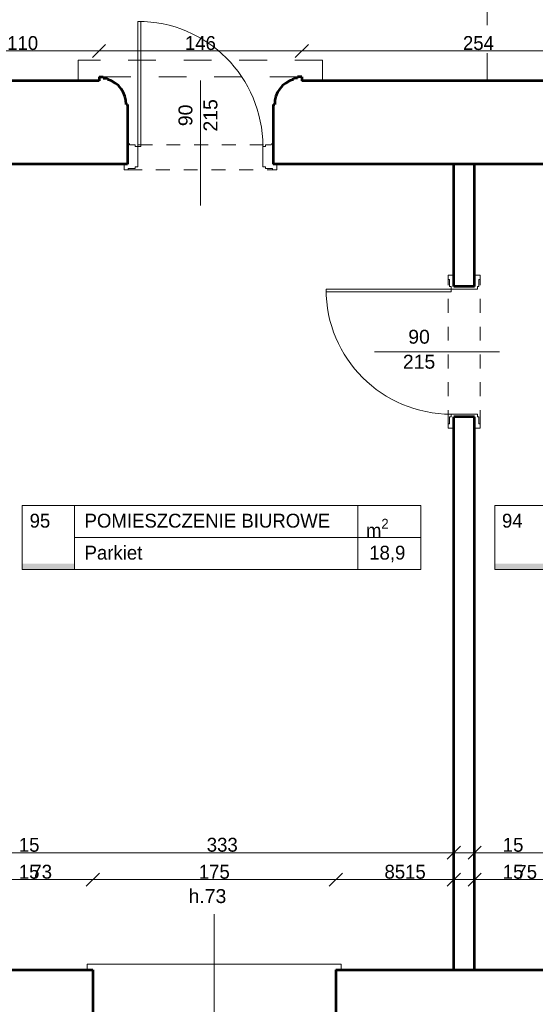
# Model space of a CAD drawing. Header units: inches. Extents: x -21887 to 84279, y -131485 to 67836.
# Tile 85 of 256: x 60764 to 64477, y -43208 to -36119. Entities that reach past the tile are written whole.
import ezdxf

# ---------------------------------------------------------------- set-up
doc = ezdxf.new("R2010")
doc.units = ezdxf.units.IN
doc.header["$MEASUREMENT"] = 0
doc.linetypes.add('Dashed', pattern=[400, 200, -200])
doc.linetypes.add('Dashed copy', pattern=[200, 100, -100])
doc.layers.get('0').update_dxf_attribs({"lineweight": 13})
doc.layers.get('Defpoints').update_dxf_attribs({"lineweight": 13})
for name, color, linetype, lineweight in [('AI_MURY', 7, 'Continuous', 53), ('Dimensioning', 7, 'Continuous', 13), ('DRZWI', 7, 'Continuous', 13), ('dzialowki', 7, 'Continuous', 53), ('OPISY TABELKI', 7, 'Continuous', 13), ('PODCIAGI', 7, 'Continuous', 13)]:
    doc.layers.add(name, color=color, linetype=linetype, lineweight=lineweight)
doc.styles.add('GENERATED_STYLE_7', font='txt')
doc.styles.add('GENERATED_STYLE_8', font='txt')
doc.styles.add('GENERATED_STYLE_9', font='txt')
doc.styles.add('Style-Courier New', font='txt')
doc.dimstyles.new('Dimstyle_5', dxfattribs={"dimtxt": 100, "dimasz": 95, "dimexe": 0.18, "dimexo": 0, "dimgap": 0.09, "dimtad": 1, "dimtih": 1, "dimtoh": 1, "dimdec": 0, "dimlfac": 0.1, "dimzin": 0, "dimdsep": 46, "dimlunit": 5, "dimtxsty": 'GENERATED_STYLE_7', "dimblk": 'ARROWHEAD_6', "dimcen": 0.09, "dimclrd": 161, "dimclre": 161, "dimclrt": 7, "dimadec": 0, "dimazin": 0, "dimtfac": 1, "dimtdec": 0, "dimtmove": 0, "dimatfit": 3, "dimfxl": 0, "dimtolj": 1, "dimtzin": 0, "dimarcsym": 0})

# ---------------------------------------------------------------- blocks, each defined once
blk = doc.blocks.new('ARROWHEAD_6')
at = {"color": 0, "linetype": 'Continuous'}
for p, q in [((0, 0), (-1, 0)), ((-0.5, -0.5), (0.5, 0.5))]:
    blk.add_line(p, q, dxfattribs=at)
blk = doc.blocks.new('*U988')
at = {"layer": 'Defpoints', "color": 0, "linetype": 'Continuous'}
for p in [(60405.5, -42116.5), (60555.5, -42116.5), (60555.5, -42116.5)]:
    blk.add_point(p, dxfattribs=at)
at = {"layer": 'Dimensioning', "color": 161, "linetype": 'Continuous', "lineweight": -2}
for p, q in [((60310.5, -42116.5), (60215.5, -42116.5)), ((60405.5, -42116.5), (60405.5, -42116.3)), ((60405.5, -42116.5), (60555.5, -42116.5)), ((60555.5, -42116.5), (60555.5, -42116.3)), ((60650.5, -42116.5), (60918.9, -42116.5))]:
    blk.add_line(p, q, dxfattribs=at)
at = {"layer": 'Dimensioning', "color": 161, "linetype": 'Continuous', "lineweight": -2, "xscale": 95, "yscale": 95, "zscale": 95}
blk.add_blockref('ARROWHEAD_6', (60405.5, -42116.5), dxfattribs=at)
at = {"layer": 'Dimensioning', "color": 161, "linetype": 'Continuous', "lineweight": -2, "xscale": 95, "yscale": 95, "zscale": 95, "rotation": 180}
blk.add_blockref('ARROWHEAD_6', (60555.5, -42116.5), dxfattribs=at)
at = {"layer": 'Dimensioning', "color": 7, "linetype": 'Continuous', "insert": (60832.2, -42060.7), "char_height": 100, "attachment_point": 5, "style": 'GENERATED_STYLE_7'}
blk.add_mtext('15', dxfattribs=at)
blk = doc.blocks.new('*D1857')
at = {"layer": 'Defpoints'}
for p in [(60405.5, -42116.5), (60555.5, -42116.5), (60555.5, -42116.5), (60832.2, -42116.5)]:
    blk.add_point(p, dxfattribs=at)
at = {"layer": 'Dimensioning', "color": 161, "linetype": 'Continuous'}
blk.add_blockref('*U988', (0, 0), dxfattribs=at)
blk = doc.blocks.new('*U989')
at = {"layer": 'Defpoints', "color": 0, "linetype": 'Continuous'}
for p in [(60555.5, -42116.5), (63890.5, -42116.5), (63890.5, -42116.5)]:
    blk.add_point(p, dxfattribs=at)
at = {"layer": 'Dimensioning', "color": 161, "linetype": 'Continuous', "lineweight": -2}
for p, q in [((60555.5, -42116.5), (60555.5, -42116.3)), ((60650.5, -42116.5), (63795.5, -42116.5)), ((63890.5, -42116.5), (63890.5, -42116.3))]:
    blk.add_line(p, q, dxfattribs=at)
at = {"layer": 'Dimensioning', "color": 161, "linetype": 'Continuous', "lineweight": -2, "xscale": 95, "yscale": 95, "zscale": 95, "rotation": 180}
blk.add_blockref('ARROWHEAD_6', (60555.5, -42116.5), dxfattribs=at)
at = {"layer": 'Dimensioning', "color": 161, "linetype": 'Continuous', "lineweight": -2, "xscale": 95, "yscale": 95, "zscale": 95}
blk.add_blockref('ARROWHEAD_6', (63890.5, -42116.5), dxfattribs=at)
at = {"layer": 'Dimensioning', "color": 7, "linetype": 'Continuous', "insert": (62223, -42060.2), "char_height": 100, "attachment_point": 5, "style": 'GENERATED_STYLE_7'}
blk.add_mtext('333', dxfattribs=at)
blk = doc.blocks.new('*D1858')
at = {"layer": 'Defpoints'}
for p in [(60555.5, -42116.5), (62223, -42116.5), (63890.5, -42116.5), (63890.5, -42116.5)]:
    blk.add_point(p, dxfattribs=at)
at = {"layer": 'Dimensioning', "color": 161, "linetype": 'Continuous'}
blk.add_blockref('*U989', (0, 0), dxfattribs=at)
blk = doc.blocks.new('*U990')
at = {"layer": 'Defpoints', "color": 0, "linetype": 'Continuous'}
for p in [(63890.5, -42116.5), (64040.5, -42116.5), (64040.5, -42116.5)]:
    blk.add_point(p, dxfattribs=at)
at = {"layer": 'Dimensioning', "color": 161, "linetype": 'Continuous', "lineweight": -2}
for p, q in [((63795.5, -42116.5), (63700.5, -42116.5)), ((63890.5, -42116.5), (63890.5, -42116.3)), ((63890.5, -42116.5), (64040.5, -42116.5)), ((64040.5, -42116.5), (64040.5, -42116.3)), ((64135.5, -42116.5), (64403.9, -42116.5))]:
    blk.add_line(p, q, dxfattribs=at)
at = {"layer": 'Dimensioning', "color": 161, "linetype": 'Continuous', "lineweight": -2, "xscale": 95, "yscale": 95, "zscale": 95}
blk.add_blockref('ARROWHEAD_6', (63890.5, -42116.5), dxfattribs=at)
at = {"layer": 'Dimensioning', "color": 161, "linetype": 'Continuous', "lineweight": -2, "xscale": 95, "yscale": 95, "zscale": 95, "rotation": 180}
blk.add_blockref('ARROWHEAD_6', (64040.5, -42116.5), dxfattribs=at)
at = {"layer": 'Dimensioning', "color": 7, "linetype": 'Continuous', "insert": (64317.2, -42060.7), "char_height": 100, "attachment_point": 5, "style": 'GENERATED_STYLE_7'}
blk.add_mtext('15', dxfattribs=at)
blk = doc.blocks.new('*D1859')
at = {"layer": 'Defpoints'}
for p in [(63890.5, -42116.5), (64040.5, -42116.5), (64040.5, -42116.5), (64317.2, -42116.5)]:
    blk.add_point(p, dxfattribs=at)
at = {"layer": 'Dimensioning', "color": 161, "linetype": 'Continuous'}
blk.add_blockref('*U990', (0, 0), dxfattribs=at)
blk = doc.blocks.new('*U991')
at = {"layer": 'Defpoints', "color": 0, "linetype": 'Continuous'}
for p in [(64040.5, -42116.5), (67300.5, -42116.5), (67300.5, -42116.5)]:
    blk.add_point(p, dxfattribs=at)
at = {"layer": 'Dimensioning', "color": 161, "linetype": 'Continuous', "lineweight": -2}
for p, q in [((64040.5, -42116.5), (64040.5, -42116.3)), ((64135.5, -42116.5), (67205.5, -42116.5)), ((67300.5, -42116.5), (67300.5, -42116.7))]:
    blk.add_line(p, q, dxfattribs=at)
at = {"layer": 'Dimensioning', "color": 161, "linetype": 'Continuous', "lineweight": -2, "xscale": 95, "yscale": 95, "zscale": 95, "rotation": 180}
blk.add_blockref('ARROWHEAD_6', (64040.5, -42116.5), dxfattribs=at)
at = {"layer": 'Dimensioning', "color": 161, "linetype": 'Continuous', "lineweight": -2, "xscale": 95, "yscale": 95, "zscale": 95}
blk.add_blockref('ARROWHEAD_6', (67300.5, -42116.5), dxfattribs=at)
at = {"layer": 'Dimensioning', "color": 7, "linetype": 'Continuous', "insert": (65670.5, -42060.2), "char_height": 100, "attachment_point": 5, "style": 'GENERATED_STYLE_7'}
blk.add_mtext('326', dxfattribs=at)
blk = doc.blocks.new('*D1860')
at = {"layer": 'Defpoints'}
for p in [(64040.5, -42116.5), (65670.5, -42116.5), (67300.5, -42116.5), (67300.5, -42116.5)]:
    blk.add_point(p, dxfattribs=at)
at = {"layer": 'Dimensioning', "color": 161, "linetype": 'Continuous'}
blk.add_blockref('*U991', (0, 0), dxfattribs=at)
blk = doc.blocks.new('*U1207')
at = {"layer": 'Defpoints', "color": 0, "linetype": 'Continuous'}
for p in [(60555.5, -42310.6), (60405.5, -42959.3), (60555.5, -42959.3)]:
    blk.add_point(p, dxfattribs=at)
at = {"layer": 'Dimensioning', "color": 161, "linetype": 'Continuous', "lineweight": -2}
for p, q in [((60310.5, -42310.6), (60215.5, -42310.6)), ((60405.5, -42310.8), (60405.5, -42310.4)), ((60405.5, -42310.6), (60555.5, -42310.6)), ((60555.5, -42310.8), (60555.5, -42310.4)), ((60650.5, -42310.6), (60918.9, -42310.6))]:
    blk.add_line(p, q, dxfattribs=at)
at = {"layer": 'Dimensioning', "color": 161, "linetype": 'Continuous', "lineweight": -2, "xscale": 95, "yscale": 95, "zscale": 95}
blk.add_blockref('ARROWHEAD_6', (60405.5, -42310.6), dxfattribs=at)
at = {"layer": 'Dimensioning', "color": 161, "linetype": 'Continuous', "lineweight": -2, "xscale": 95, "yscale": 95, "zscale": 95, "rotation": 180}
blk.add_blockref('ARROWHEAD_6', (60555.5, -42310.6), dxfattribs=at)
at = {"layer": 'Dimensioning', "color": 7, "linetype": 'Continuous', "insert": (60832.2, -42254.8), "char_height": 100, "attachment_point": 5, "style": 'GENERATED_STYLE_7'}
blk.add_mtext('15', dxfattribs=at)
blk = doc.blocks.new('*D2339')
at = {"layer": 'Defpoints'}
for p in [(60555.5, -42310.6), (60832.2, -42310.6), (60405.5, -42959.3), (60555.5, -42959.3)]:
    blk.add_point(p, dxfattribs=at)
at = {"layer": 'Dimensioning', "color": 161, "linetype": 'Continuous'}
blk.add_blockref('*U1207', (0, 0), dxfattribs=at)
blk = doc.blocks.new('*U1208')
at = {"layer": 'Defpoints', "color": 0, "linetype": 'Continuous'}
for p in [(61290.5, -42310.6), (60555.5, -42959.3), (61290.5, -43030.8)]:
    blk.add_point(p, dxfattribs=at)
at = {"layer": 'Dimensioning', "color": 161, "linetype": 'Continuous', "lineweight": -2}
for p, q in [((60555.5, -42310.8), (60555.5, -42310.4)), ((60650.5, -42310.6), (61195.5, -42310.6)), ((61290.5, -42310.8), (61290.5, -42310.4))]:
    blk.add_line(p, q, dxfattribs=at)
at = {"layer": 'Dimensioning', "color": 161, "linetype": 'Continuous', "lineweight": -2, "xscale": 95, "yscale": 95, "zscale": 95, "rotation": 180}
blk.add_blockref('ARROWHEAD_6', (60555.5, -42310.6), dxfattribs=at)
at = {"layer": 'Dimensioning', "color": 161, "linetype": 'Continuous', "lineweight": -2, "xscale": 95, "yscale": 95, "zscale": 95}
blk.add_blockref('ARROWHEAD_6', (61290.5, -42310.6), dxfattribs=at)
at = {"layer": 'Dimensioning', "color": 7, "linetype": 'Continuous', "insert": (60923, -42254.3), "char_height": 100, "attachment_point": 5, "style": 'GENERATED_STYLE_7'}
blk.add_mtext('73', dxfattribs=at)
blk = doc.blocks.new('*D2340')
at = {"layer": 'Defpoints'}
for p in [(60923, -42310.6), (61290.5, -42310.6), (60555.5, -42959.3), (61290.5, -43030.8)]:
    blk.add_point(p, dxfattribs=at)
at = {"layer": 'Dimensioning', "color": 161, "linetype": 'Continuous'}
blk.add_blockref('*U1208', (0, 0), dxfattribs=at)
blk = doc.blocks.new('*U1209')
at = {"layer": 'Defpoints', "color": 0, "linetype": 'Continuous'}
for p in [(63040.5, -42310.6), (61290.5, -43030.8), (63040.5, -43030.8)]:
    blk.add_point(p, dxfattribs=at)
at = {"layer": 'Dimensioning', "color": 161, "linetype": 'Continuous', "lineweight": -2}
for p, q in [((61290.5, -42310.8), (61290.5, -42310.4)), ((61385.5, -42310.6), (62945.5, -42310.6)), ((63040.5, -42310.8), (63040.5, -42310.4))]:
    blk.add_line(p, q, dxfattribs=at)
at = {"layer": 'Dimensioning', "color": 161, "linetype": 'Continuous', "lineweight": -2, "xscale": 95, "yscale": 95, "zscale": 95, "rotation": 180}
blk.add_blockref('ARROWHEAD_6', (61290.5, -42310.6), dxfattribs=at)
at = {"layer": 'Dimensioning', "color": 161, "linetype": 'Continuous', "lineweight": -2, "xscale": 95, "yscale": 95, "zscale": 95}
blk.add_blockref('ARROWHEAD_6', (63040.5, -42310.6), dxfattribs=at)
at = {"layer": 'Dimensioning', "color": 7, "linetype": 'Continuous', "insert": (62165.5, -42254.8), "char_height": 100, "attachment_point": 5, "style": 'GENERATED_STYLE_7'}
blk.add_mtext('175', dxfattribs=at)
blk = doc.blocks.new('*D2341')
at = {"layer": 'Defpoints'}
for p in [(62165.5, -42310.6), (63040.5, -42310.6), (61290.5, -43030.8), (63040.5, -43030.8)]:
    blk.add_point(p, dxfattribs=at)
at = {"layer": 'Dimensioning', "color": 161, "linetype": 'Continuous'}
blk.add_blockref('*U1209', (0, 0), dxfattribs=at)
blk = doc.blocks.new('*U1210')
at = {"layer": 'Defpoints', "color": 0, "linetype": 'Continuous'}
for p in [(63890.5, -42310.6), (63890.5, -42959.3), (63040.5, -43030.8)]:
    blk.add_point(p, dxfattribs=at)
at = {"layer": 'Dimensioning', "color": 161, "linetype": 'Continuous', "lineweight": -2}
for p, q in [((63040.5, -42310.8), (63040.5, -42310.4)), ((63135.5, -42310.6), (63795.5, -42310.6)), ((63890.5, -42310.8), (63890.5, -42310.4))]:
    blk.add_line(p, q, dxfattribs=at)
at = {"layer": 'Dimensioning', "color": 161, "linetype": 'Continuous', "lineweight": -2, "xscale": 95, "yscale": 95, "zscale": 95, "rotation": 180}
blk.add_blockref('ARROWHEAD_6', (63040.5, -42310.6), dxfattribs=at)
at = {"layer": 'Dimensioning', "color": 161, "linetype": 'Continuous', "lineweight": -2, "xscale": 95, "yscale": 95, "zscale": 95}
blk.add_blockref('ARROWHEAD_6', (63890.5, -42310.6), dxfattribs=at)
at = {"layer": 'Dimensioning', "color": 7, "linetype": 'Continuous', "insert": (63465.5, -42254.3), "char_height": 100, "attachment_point": 5, "style": 'GENERATED_STYLE_7'}
blk.add_mtext('85', dxfattribs=at)
blk = doc.blocks.new('*D2342')
at = {"layer": 'Defpoints'}
for p in [(63465.5, -42310.6), (63890.5, -42310.6), (63890.5, -42959.3), (63040.5, -43030.8)]:
    blk.add_point(p, dxfattribs=at)
at = {"layer": 'Dimensioning', "color": 161, "linetype": 'Continuous'}
blk.add_blockref('*U1210', (0, 0), dxfattribs=at)
blk = doc.blocks.new('*U1211')
at = {"layer": 'Defpoints', "color": 0, "linetype": 'Continuous'}
for p in [(64040.5, -42310.6), (63890.5, -42959.3), (64040.5, -42959.3)]:
    blk.add_point(p, dxfattribs=at)
at = {"layer": 'Dimensioning', "color": 161, "linetype": 'Continuous', "lineweight": -2}
for p, q in [((63795.5, -42310.6), (63700.5, -42310.6)), ((63890.5, -42310.8), (63890.5, -42310.4)), ((63890.5, -42310.6), (64040.5, -42310.6)), ((64040.5, -42310.8), (64040.5, -42310.4)), ((64135.5, -42310.6), (64403.9, -42310.6))]:
    blk.add_line(p, q, dxfattribs=at)
at = {"layer": 'Dimensioning', "color": 161, "linetype": 'Continuous', "lineweight": -2, "xscale": 95, "yscale": 95, "zscale": 95}
blk.add_blockref('ARROWHEAD_6', (63890.5, -42310.6), dxfattribs=at)
at = {"layer": 'Dimensioning', "color": 161, "linetype": 'Continuous', "lineweight": -2, "xscale": 95, "yscale": 95, "zscale": 95, "rotation": 180}
blk.add_blockref('ARROWHEAD_6', (64040.5, -42310.6), dxfattribs=at)
at = {"layer": 'Dimensioning', "color": 7, "linetype": 'Continuous', "insert": (64317.2, -42254.8), "char_height": 100, "attachment_point": 5, "style": 'GENERATED_STYLE_7'}
blk.add_mtext('15', dxfattribs=at)
blk = doc.blocks.new('*D2343')
at = {"layer": 'Defpoints'}
for p in [(64040.5, -42310.6), (64317.2, -42310.6), (63890.5, -42959.3), (64040.5, -42959.3)]:
    blk.add_point(p, dxfattribs=at)
at = {"layer": 'Dimensioning', "color": 161, "linetype": 'Continuous'}
blk.add_blockref('*U1211', (0, 0), dxfattribs=at)
blk = doc.blocks.new('*U1212')
at = {"layer": 'Defpoints', "color": 0, "linetype": 'Continuous'}
for p in [(64790.5, -42310.6), (64040.5, -42959.3), (64790.5, -43079.1)]:
    blk.add_point(p, dxfattribs=at)
at = {"layer": 'Dimensioning', "color": 161, "linetype": 'Continuous', "lineweight": -2}
for p, q in [((64040.5, -42310.8), (64040.5, -42310.4)), ((64135.5, -42310.6), (64695.5, -42310.6)), ((64790.5, -42310.8), (64790.5, -42310.4))]:
    blk.add_line(p, q, dxfattribs=at)
at = {"layer": 'Dimensioning', "color": 161, "linetype": 'Continuous', "lineweight": -2, "xscale": 95, "yscale": 95, "zscale": 95, "rotation": 180}
blk.add_blockref('ARROWHEAD_6', (64040.5, -42310.6), dxfattribs=at)
at = {"layer": 'Dimensioning', "color": 161, "linetype": 'Continuous', "lineweight": -2, "xscale": 95, "yscale": 95, "zscale": 95}
blk.add_blockref('ARROWHEAD_6', (64790.5, -42310.6), dxfattribs=at)
at = {"layer": 'Dimensioning', "color": 7, "linetype": 'Continuous', "insert": (64415.5, -42255.6), "char_height": 100, "attachment_point": 5, "style": 'GENERATED_STYLE_7'}
blk.add_mtext('75', dxfattribs=at)
blk = doc.blocks.new('*D2344')
at = {"layer": 'Defpoints'}
for p in [(64415.5, -42310.6), (64790.5, -42310.6), (64040.5, -42959.3), (64790.5, -43079.1)]:
    blk.add_point(p, dxfattribs=at)
at = {"layer": 'Dimensioning', "color": 161, "linetype": 'Continuous'}
blk.add_blockref('*U1212', (0, 0), dxfattribs=at)
blk = doc.blocks.new('*U1224')
at = {"layer": 'Defpoints', "color": 0, "linetype": 'Continuous'}
for p in [(61335.5, -36343.9), (60235.5, -36559.3), (61335.5, -36559.3)]:
    blk.add_point(p, dxfattribs=at)
at = {"layer": 'Dimensioning', "color": 161, "linetype": 'Continuous', "lineweight": -2}
for p, q in [((60235.5, -36344), (60235.5, -36343.7)), ((60330.5, -36343.9), (61240.5, -36343.9)), ((61335.5, -36344), (61335.5, -36343.7))]:
    blk.add_line(p, q, dxfattribs=at)
at = {"layer": 'Dimensioning', "color": 161, "linetype": 'Continuous', "lineweight": -2, "xscale": 95, "yscale": 95, "zscale": 95, "rotation": 180}
blk.add_blockref('ARROWHEAD_6', (60235.5, -36343.9), dxfattribs=at)
at = {"layer": 'Dimensioning', "color": 161, "linetype": 'Continuous', "lineweight": -2, "xscale": 95, "yscale": 95, "zscale": 95}
blk.add_blockref('ARROWHEAD_6', (61335.5, -36343.9), dxfattribs=at)
at = {"layer": 'Dimensioning', "color": 7, "linetype": 'Continuous', "insert": (60785.5, -36287.6), "char_height": 100, "attachment_point": 5, "style": 'GENERATED_STYLE_7'}
blk.add_mtext('110', dxfattribs=at)
blk = doc.blocks.new('*D2356')
at = {"layer": 'Defpoints'}
for p in [(60785.5, -36343.9), (61335.5, -36343.9), (60235.5, -36559.3), (61335.5, -36559.3)]:
    blk.add_point(p, dxfattribs=at)
at = {"layer": 'Dimensioning', "color": 161, "linetype": 'Continuous'}
blk.add_blockref('*U1224', (0, 0), dxfattribs=at)
blk = doc.blocks.new('*U1225')
at = {"layer": 'Defpoints', "color": 0, "linetype": 'Continuous'}
for p in [(62795.5, -36343.9), (61335.5, -36559.3), (62795.5, -36559.3)]:
    blk.add_point(p, dxfattribs=at)
at = {"layer": 'Dimensioning', "color": 161, "linetype": 'Continuous', "lineweight": -2}
for p, q in [((61335.5, -36344), (61335.5, -36343.7)), ((61430.5, -36343.9), (62700.5, -36343.9)), ((62795.5, -36344), (62795.5, -36343.7))]:
    blk.add_line(p, q, dxfattribs=at)
at = {"layer": 'Dimensioning', "color": 161, "linetype": 'Continuous', "lineweight": -2, "xscale": 95, "yscale": 95, "zscale": 95, "rotation": 180}
blk.add_blockref('ARROWHEAD_6', (61335.5, -36343.9), dxfattribs=at)
at = {"layer": 'Dimensioning', "color": 161, "linetype": 'Continuous', "lineweight": -2, "xscale": 95, "yscale": 95, "zscale": 95}
blk.add_blockref('ARROWHEAD_6', (62795.5, -36343.9), dxfattribs=at)
at = {"layer": 'Dimensioning', "color": 7, "linetype": 'Continuous', "insert": (62065.5, -36287.6), "char_height": 100, "attachment_point": 5, "style": 'GENERATED_STYLE_7'}
blk.add_mtext('146', dxfattribs=at)
blk = doc.blocks.new('*D2357')
at = {"layer": 'Defpoints'}
for p in [(62065.5, -36343.9), (62795.5, -36343.9), (61335.5, -36559.3), (62795.5, -36559.3)]:
    blk.add_point(p, dxfattribs=at)
at = {"layer": 'Dimensioning', "color": 161, "linetype": 'Continuous'}
blk.add_blockref('*U1225', (0, 0), dxfattribs=at)
blk = doc.blocks.new('*U1226')
at = {"layer": 'Defpoints', "color": 0, "linetype": 'Continuous'}
for p in [(65340.5, -36343.9), (62795.5, -36559.3), (65340.5, -36559.3)]:
    blk.add_point(p, dxfattribs=at)
at = {"layer": 'Dimensioning', "color": 161, "linetype": 'Continuous', "lineweight": -2}
for p, q in [((62795.5, -36344), (62795.5, -36343.7)), ((62890.5, -36343.9), (65245.5, -36343.9)), ((65340.5, -36344), (65340.5, -36343.7))]:
    blk.add_line(p, q, dxfattribs=at)
at = {"layer": 'Dimensioning', "color": 161, "linetype": 'Continuous', "lineweight": -2, "xscale": 95, "yscale": 95, "zscale": 95, "rotation": 180}
blk.add_blockref('ARROWHEAD_6', (62795.5, -36343.9), dxfattribs=at)
at = {"layer": 'Dimensioning', "color": 161, "linetype": 'Continuous', "lineweight": -2, "xscale": 95, "yscale": 95, "zscale": 95}
blk.add_blockref('ARROWHEAD_6', (65340.5, -36343.9), dxfattribs=at)
at = {"layer": 'Dimensioning', "color": 7, "linetype": 'Continuous', "insert": (64068, -36287.6), "char_height": 100, "attachment_point": 5, "style": 'GENERATED_STYLE_7'}
blk.add_mtext('254', dxfattribs=at)
blk = doc.blocks.new('*D2358')
at = {"layer": 'Defpoints'}
for p in [(64068, -36343.9), (65340.5, -36343.9), (62795.5, -36559.3), (65340.5, -36559.3)]:
    blk.add_point(p, dxfattribs=at)
at = {"layer": 'Dimensioning', "color": 161, "linetype": 'Continuous'}
blk.add_blockref('*U1226', (0, 0), dxfattribs=at)
blk = doc.blocks.new('*U1293')
at = {"layer": 'Defpoints', "color": 0, "linetype": 'Continuous'}
for p in [(64040.5, -42310.6), (64040.5, -42959.3), (64790.5, -43079.1)]:
    blk.add_point(p, dxfattribs=at)
at = {"layer": 'Dimensioning', "color": 161, "linetype": 'Continuous', "lineweight": -2}
for p, q in [((64040.5, -42310.8), (64040.5, -42310.4)), ((64695.5, -42310.6), (64135.5, -42310.6)), ((64790.5, -42310.8), (64790.5, -42310.4))]:
    blk.add_line(p, q, dxfattribs=at)
at = {"layer": 'Dimensioning', "color": 161, "linetype": 'Continuous', "lineweight": -2, "xscale": 95, "yscale": 95, "zscale": 95, "rotation": 180}
blk.add_blockref('ARROWHEAD_6', (64040.5, -42310.6), dxfattribs=at)
at = {"layer": 'Dimensioning', "color": 161, "linetype": 'Continuous', "lineweight": -2, "xscale": 95, "yscale": 95, "zscale": 95}
blk.add_blockref('ARROWHEAD_6', (64790.5, -42310.6), dxfattribs=at)
at = {"layer": 'Dimensioning', "color": 7, "linetype": 'Continuous', "insert": (64415.5, -42255.6), "char_height": 100, "attachment_point": 5, "style": 'GENERATED_STYLE_7'}
blk.add_mtext('75', dxfattribs=at)
blk = doc.blocks.new('*D2435')
at = {"layer": 'Defpoints'}
for p in [(64040.5, -42310.6), (64415.5, -42310.6), (64040.5, -42959.3), (64790.5, -43079.1)]:
    blk.add_point(p, dxfattribs=at)
at = {"layer": 'Dimensioning', "color": 161, "linetype": 'Continuous'}
blk.add_blockref('*U1293', (0, 0), dxfattribs=at)
blk = doc.blocks.new('*U1294')
at = {"layer": 'Defpoints', "color": 0, "linetype": 'Continuous'}
for p in [(63890.5, -42310.6), (63890.5, -42959.3), (64040.5, -42959.3)]:
    blk.add_point(p, dxfattribs=at)
at = {"layer": 'Dimensioning', "color": 161, "linetype": 'Continuous', "lineweight": -2}
for p, q in [((63795.5, -42310.6), (63527.2, -42310.6)), ((63890.5, -42310.8), (63890.5, -42310.4)), ((64040.5, -42310.6), (63890.5, -42310.6)), ((64040.5, -42310.8), (64040.5, -42310.4)), ((64135.5, -42310.6), (64230.5, -42310.6))]:
    blk.add_line(p, q, dxfattribs=at)
at = {"layer": 'Dimensioning', "color": 161, "linetype": 'Continuous', "lineweight": -2, "xscale": 95, "yscale": 95, "zscale": 95}
blk.add_blockref('ARROWHEAD_6', (63890.5, -42310.6), dxfattribs=at)
at = {"layer": 'Dimensioning', "color": 161, "linetype": 'Continuous', "lineweight": -2, "xscale": 95, "yscale": 95, "zscale": 95, "rotation": 180}
blk.add_blockref('ARROWHEAD_6', (64040.5, -42310.6), dxfattribs=at)
at = {"layer": 'Dimensioning', "color": 7, "linetype": 'Continuous', "insert": (63613.8, -42254.8), "char_height": 100, "attachment_point": 5, "style": 'GENERATED_STYLE_7'}
blk.add_mtext('15', dxfattribs=at)
blk = doc.blocks.new('*D2436')
at = {"layer": 'Defpoints'}
for p in [(63613.8, -42310.6), (63890.5, -42310.6), (63890.5, -42959.3), (64040.5, -42959.3)]:
    blk.add_point(p, dxfattribs=at)
at = {"layer": 'Dimensioning', "color": 161, "linetype": 'Continuous'}
blk.add_blockref('*U1294', (0, 0), dxfattribs=at)
blk = doc.blocks.new('*U1295')
at = {"layer": 'Defpoints', "color": 0, "linetype": 'Continuous'}
for p in [(63040.5, -42310.6), (63890.5, -42959.3), (63040.5, -43030.8)]:
    blk.add_point(p, dxfattribs=at)
at = {"layer": 'Dimensioning', "color": 161, "linetype": 'Continuous', "lineweight": -2}
for p, q in [((63040.5, -42310.8), (63040.5, -42310.4)), ((63795.5, -42310.6), (63135.5, -42310.6)), ((63890.5, -42310.8), (63890.5, -42310.4))]:
    blk.add_line(p, q, dxfattribs=at)
at = {"layer": 'Dimensioning', "color": 161, "linetype": 'Continuous', "lineweight": -2, "xscale": 95, "yscale": 95, "zscale": 95, "rotation": 180}
blk.add_blockref('ARROWHEAD_6', (63040.5, -42310.6), dxfattribs=at)
at = {"layer": 'Dimensioning', "color": 161, "linetype": 'Continuous', "lineweight": -2, "xscale": 95, "yscale": 95, "zscale": 95}
blk.add_blockref('ARROWHEAD_6', (63890.5, -42310.6), dxfattribs=at)
at = {"layer": 'Dimensioning', "color": 7, "linetype": 'Continuous', "insert": (63465.5, -42254.3), "char_height": 100, "attachment_point": 5, "style": 'GENERATED_STYLE_7'}
blk.add_mtext('85', dxfattribs=at)
blk = doc.blocks.new('*D2437')
at = {"layer": 'Defpoints'}
for p in [(63040.5, -42310.6), (63465.5, -42310.6), (63890.5, -42959.3), (63040.5, -43030.8)]:
    blk.add_point(p, dxfattribs=at)
at = {"layer": 'Dimensioning', "color": 161, "linetype": 'Continuous'}
blk.add_blockref('*U1295', (0, 0), dxfattribs=at)
blk = doc.blocks.new('*U1296')
at = {"layer": 'Defpoints', "color": 0, "linetype": 'Continuous'}
for p in [(61290.5, -42310.6), (61290.5, -43030.8), (63040.5, -43030.8)]:
    blk.add_point(p, dxfattribs=at)
at = {"layer": 'Dimensioning', "color": 161, "linetype": 'Continuous', "lineweight": -2}
for p, q in [((61290.5, -42310.8), (61290.5, -42310.4)), ((62945.5, -42310.6), (61385.5, -42310.6)), ((63040.5, -42310.8), (63040.5, -42310.4))]:
    blk.add_line(p, q, dxfattribs=at)
at = {"layer": 'Dimensioning', "color": 161, "linetype": 'Continuous', "lineweight": -2, "xscale": 95, "yscale": 95, "zscale": 95, "rotation": 180}
blk.add_blockref('ARROWHEAD_6', (61290.5, -42310.6), dxfattribs=at)
at = {"layer": 'Dimensioning', "color": 161, "linetype": 'Continuous', "lineweight": -2, "xscale": 95, "yscale": 95, "zscale": 95}
blk.add_blockref('ARROWHEAD_6', (63040.5, -42310.6), dxfattribs=at)
at = {"layer": 'Dimensioning', "color": 7, "linetype": 'Continuous', "insert": (62165.5, -42254.8), "char_height": 100, "attachment_point": 5, "style": 'GENERATED_STYLE_7'}
blk.add_mtext('175', dxfattribs=at)
blk = doc.blocks.new('*D2438')
at = {"layer": 'Defpoints'}
for p in [(61290.5, -42310.6), (62165.5, -42310.6), (61290.5, -43030.8), (63040.5, -43030.8)]:
    blk.add_point(p, dxfattribs=at)
at = {"layer": 'Dimensioning', "color": 161, "linetype": 'Continuous'}
blk.add_blockref('*U1296', (0, 0), dxfattribs=at)
blk = doc.blocks.new('*U1297')
at = {"layer": 'Defpoints', "color": 0, "linetype": 'Continuous'}
for p in [(60555.5, -42310.6), (60555.5, -42959.3), (61290.5, -43030.8)]:
    blk.add_point(p, dxfattribs=at)
at = {"layer": 'Dimensioning', "color": 161, "linetype": 'Continuous', "lineweight": -2}
for p, q in [((60555.5, -42310.8), (60555.5, -42310.4)), ((61195.5, -42310.6), (60650.5, -42310.6)), ((61290.5, -42310.8), (61290.5, -42310.4))]:
    blk.add_line(p, q, dxfattribs=at)
at = {"layer": 'Dimensioning', "color": 161, "linetype": 'Continuous', "lineweight": -2, "xscale": 95, "yscale": 95, "zscale": 95, "rotation": 180}
blk.add_blockref('ARROWHEAD_6', (60555.5, -42310.6), dxfattribs=at)
at = {"layer": 'Dimensioning', "color": 161, "linetype": 'Continuous', "lineweight": -2, "xscale": 95, "yscale": 95, "zscale": 95}
blk.add_blockref('ARROWHEAD_6', (61290.5, -42310.6), dxfattribs=at)
at = {"layer": 'Dimensioning', "color": 7, "linetype": 'Continuous', "insert": (60923, -42254.3), "char_height": 100, "attachment_point": 5, "style": 'GENERATED_STYLE_7'}
blk.add_mtext('73', dxfattribs=at)
blk = doc.blocks.new('*D2439')
at = {"layer": 'Defpoints'}
for p in [(60555.5, -42310.6), (60923, -42310.6), (60555.5, -42959.3), (61290.5, -43030.8)]:
    blk.add_point(p, dxfattribs=at)
at = {"layer": 'Dimensioning', "color": 161, "linetype": 'Continuous'}
blk.add_blockref('*U1297', (0, 0), dxfattribs=at)

msp = doc.modelspace()

# ---------------------------------------------------------------- hatches: boundary and pattern name
at = {"layer": 'OPISY TABELKI', "extrusion": (0, 0, -1)}
for points in [[(-61159.6, -40077.4), (-61159.6, -40035.3), (-60783.1, -40035.3), (-60783.1, -40077.4)], [(-64561.1, -40077.4), (-64561.1, -40035.3), (-64184.7, -40035.3), (-64184.7, -40077.4)]]:
    msp.add_hatch(color=7, dxfattribs=at).paths.add_polyline_path(points, flags=16)

# ---------------------------------------------------------------- linework, layer by layer
at = {"layer": 'AI_MURY', "color": 7, "linetype": 'Continuous'}
for p, q in [((61335.5, -36559.3), (60235.5, -36559.3)), ((61335.5, -36529.3), (61335.5, -36559.3)), ((61335.5, -36529.3), (61365.5, -36529.3)), ((61365.5, -36539.3), (61365.5, -36529.3)), ((61365.5, -36539.3), (61395.5, -36539.3)), ((61395.5, -36549.3), (61395.5, -36539.3)), ((62735.5, -36549.3), (62735.5, -36539.3)), ((62765.5, -36539.3), (62735.5, -36539.3)), ((62765.5, -36539.3), (62765.5, -36529.3)), ((62795.5, -36529.3), (62765.5, -36529.3)), ((62795.5, -36529.3), (62795.5, -36559.3)), ((65340.5, -36559.3), (62795.5, -36559.3)), ((61540.5, -36729.3), (61530.5, -36729.3)), ((61540.5, -36729.3), (61540.5, -37159.3)), ((62590.5, -36729.3), (62590.5, -37159.3)), ((62590.5, -36729.3), (62600.5, -36729.3)), ((61540.5, -37159.3), (60030.5, -37159.3)), ((65545.5, -37159.3), (62590.5, -37159.3)), ((59540.5, -42959.3), (61290.5, -42959.3)), ((61290.5, -42959.3), (61290.5, -43489.3)), ((63040.5, -42959.3), (64790.5, -42959.3)), ((63040.5, -42959.3), (63040.5, -43489.3))]:
    msp.add_line(p, q, dxfattribs=at)
for centre, start, end in [((61350.6, -36723.9), 358.27392, 75.55996), ((62780.5, -36723.9), 104.44004, 181.72608)]:
    msp.add_arc(centre, 180, start, end, dxfattribs=at)
at = {"layer": 'DRZWI', "color": 5, "linetype": 'Continuous'}
for p, q in [((61635.5, -36130.8), (61615.5, -36130.8)), ((61615.5, -36130.8), (61615.5, -37030.8)), ((61635.5, -36130.8), (61635.5, -37030.8)), ((62065.5, -36557.5), (62065.5, -37457.5)), ((61595.5, -37020.8), (61555.5, -37020.8)), ((61595.5, -37020.8), (61595.5, -37030.8)), ((61595.5, -37030.8), (61615.5, -37030.8)), ((61635.5, -37030.8), (61615.5, -37030.8)), ((61615.5, -37030.8), (61615.5, -37179.3)), ((62515.5, -37030.8), (62515.5, -37179.3)), ((62535.5, -37030.8), (62515.5, -37030.8)), ((62535.5, -37020.8), (62535.5, -37030.8)), ((62535.5, -37020.8), (62575.5, -37020.8)), ((61515.5, -37199.3), (61515.5, -37159.3)), ((61545.5, -37199.3), (61515.5, -37199.3)), ((61595.5, -37189.3), (61545.5, -37189.3)), ((61545.5, -37199.3), (61545.5, -37189.3)), ((61595.5, -37179.3), (61615.5, -37179.3)), ((61595.5, -37189.3), (61595.5, -37179.3)), ((62535.5, -37179.3), (62515.5, -37179.3)), ((62535.5, -37189.3), (62535.5, -37179.3)), ((62535.5, -37189.3), (62585.5, -37189.3)), ((62585.5, -37199.3), (62585.5, -37189.3)), ((62585.5, -37199.3), (62615.5, -37199.3)), ((62615.5, -37199.3), (62615.5, -37159.3))]:
    msp.add_line(p, q, dxfattribs=at)
at = {"layer": 'DRZWI', "color": 49, "linetype": 'Dashed'}
for p, q in [((62945.5, -36409.3), (61185.5, -36409.3)), ((61185.5, -36559.3), (61185.5, -36409.3)), ((62945.5, -36559.3), (62945.5, -36409.3))]:
    msp.add_line(p, q, dxfattribs=at)
at = {"layer": 'DRZWI', "color": 7, "linetype": 'Dashed'}
msp.add_line((62765.5, -36529.3), (61365.5, -36529.3), dxfattribs=at)
at = {"layer": 'DRZWI', "color": 5, "linetype": 'Dashed copy'}
for p, q in [((61620.5, -37020.8), (62535.5, -37020.8)), ((61545.5, -37199.3), (62585.5, -37199.3))]:
    msp.add_line(p, q, dxfattribs=at)
at = {"layer": 'DRZWI', "color": 220, "linetype": 'Continuous'}
msp.add_line((62165.5, -44409.7), (62165.5, -42558.9), dxfattribs=at)
at = {"layer": 'DRZWI', "color": 251, "linetype": 'Continuous'}
for p, q in [((61250.5, -42919.3), (63080.5, -42919.3)), ((61250.5, -42959.3), (61250.5, -42919.3)), ((63080.5, -42959.3), (63080.5, -42919.3))]:
    msp.add_line(p, q, dxfattribs=at)
at = {"layer": 'DRZWI', "color": 5, "linetype": 'Continuous'}
msp.add_arc((61615.5, -37030.8), 900, 0, 90, dxfattribs=at)
at = {"layer": 'DRZWI', "color": 7, "linetype": 'Continuous'}
for centre, start, end in [((61540.5, -37020.8), 0, 90), ((62590.5, -37020.8), 90, 180)]:
    msp.add_arc(centre, 15, start, end, dxfattribs=at)
at = {"layer": 'dzialowki', "color": 12, "linetype": 'Continuous'}
for p, q in [((63890.5, -38039.3), (63890.5, -37159.3)), ((64040.5, -38039.3), (64040.5, -37159.3)), ((64040.5, -38039.3), (63890.5, -38039.3)), ((63890.5, -42959.3), (63890.5, -38979.3)), ((64040.5, -38979.3), (63890.5, -38979.3)), ((64040.5, -42959.3), (64040.5, -38979.3))]:
    msp.add_line(p, q, dxfattribs=at)
at = {"layer": 'OPISY TABELKI', "color": 7, "linetype": 'Continuous'}
for p, q in [((60783.1, -39616.7), (63652.9, -39616.7)), ((60783.1, -39616.7), (60783.1, -40077.4)), ((61159.6, -39616.7), (61159.6, -40077.4)), ((63198.8, -39616.7), (63198.8, -40077.4)), ((63652.9, -39616.7), (63652.9, -40077.4)), ((64184.7, -39616.7), (67054.5, -39616.7)), ((64184.7, -39616.7), (64184.7, -40077.4)), ((61159.6, -39847), (63652.9, -39847)), ((60783.1, -40077.4), (63652.9, -40077.4)), ((64184.7, -40077.4), (67054.5, -40077.4))]:
    msp.add_line(p, q, dxfattribs=at)
at = {"layer": 'PODCIAGI', "color": 7, "linetype": 'Dashed'}
msp.add_line((64130.5, -36559.3), (64130.5, -34109.3), dxfattribs=at)
at = {"layer": 'PODCIAGI', "color": 5, "linetype": 'Dashed copy'}
for p, q in [((63850.4, -39029.3), (63850.4, -37989.3)), ((64080.5, -39029.3), (64080.5, -37989.3))]:
    msp.add_line(p, q, dxfattribs=at)
at = {"layer": 'PODCIAGI', "color": 5, "linetype": 'Continuous'}
for p, q in [((63850.5, -37989.3), (63850.5, -37959.3)), ((63850.5, -37959.3), (63890.5, -37959.3)), ((63850.5, -37989.3), (63860.5, -37989.3)), ((63860.5, -38039.3), (63860.5, -37989.3)), ((64080.5, -37959.3), (64040.5, -37959.3)), ((64070.5, -38039.3), (64070.5, -37989.3)), ((64080.5, -37989.3), (64070.5, -37989.3)), ((64080.5, -37989.3), (64080.5, -37959.3)), ((62970.5, -38079.3), (62970.5, -38059.3)), ((62970.5, -38059.3), (63870.5, -38059.3)), ((63860.5, -38039.3), (63870.5, -38039.3)), ((63870.5, -38039.3), (63870.5, -38059.3)), ((63870.5, -38079.3), (63870.5, -38059.3)), ((63870.5, -38059.3), (64060.5, -38059.3)), ((64060.5, -38039.3), (64060.5, -38059.3)), ((64070.5, -38039.3), (64060.5, -38039.3)), ((62970.5, -38079.3), (63870.5, -38079.3)), ((64219.2, -38509.3), (63319.2, -38509.3)), ((63860.5, -38979.3), (63870.5, -38979.3)), ((63860.5, -38979.3), (63860.5, -39029.3)), ((63870.5, -38979.3), (63870.5, -38959.3)), ((63870.5, -38959.3), (64060.5, -38959.3)), ((64060.5, -38979.3), (64060.5, -38959.3)), ((64070.5, -38979.3), (64060.5, -38979.3)), ((64070.5, -38979.3), (64070.5, -39029.3)), ((63850.5, -39029.3), (63860.5, -39029.3)), ((63850.5, -39029.3), (63850.5, -39059.3)), ((63850.5, -39059.3), (63890.5, -39059.3)), ((64080.5, -39059.3), (64040.5, -39059.3)), ((64080.5, -39029.3), (64070.5, -39029.3)), ((64080.5, -39029.3), (64080.5, -39059.3))]:
    msp.add_line(p, q, dxfattribs=at)
at = {"layer": 'PODCIAGI', "color": 7, "linetype": 'Continuous'}
msp.add_arc((63870.5, -38059.3), 900, 180, 270, dxfattribs=at)

# ---------------------------------------------------------------- texts
at = {"layer": 'DRZWI', "color": 5, "insert": (61907.9, -36807.6), "char_height": 100, "width": 704.483, "attachment_point": 2, "rotation": 90, "line_spacing_factor": 1.079165, "style": 'GENERATED_STYLE_7'}
msp.add_mtext('\\fArial|b0|i0|c238|p39;90\\P215', dxfattribs=at)
at = {"layer": 'DRZWI', "color": 220, "insert": (61980.5, -42379.3), "char_height": 100, "width": 460.863, "attachment_point": 1, "style": 'GENERATED_STYLE_7'}
msp.add_mtext('\\fArial|b0|i0|c238|p39;h.73', dxfattribs=at)
at = {"layer": 'OPISY TABELKI', "color": 7, "char_height": 100, "attachment_point": 1}
for s, insert, width, style in [('95', (60835.8, -39676.1), 323.775, 'GENERATED_STYLE_8'), ('POMIESZCZENIE BIUROWE ', (61231.4, -39676.1), 2409.415, 'GENERATED_STYLE_9'), ('94', (64237.4, -39676.1), 323.775, 'GENERATED_STYLE_8'), ('\\A1;m\\H70.000000;\\S2^  ;', (63257.7, -39712.8), 323.775, 'GENERATED_STYLE_9'), ('Parkiet  ', (61231.4, -39906.5), 2409.415, 'GENERATED_STYLE_9'), ('18,9     ', (63281.4, -39906.5), 424.969, 'GENERATED_STYLE_9')]:
    msp.add_mtext(s, dxfattribs=dict(at, insert=insert, width=width, style=style))
at = {"layer": 'PODCIAGI', "color": 5, "insert": (63640.2, -38351.7), "char_height": 100, "width": 704.483, "attachment_point": 2, "line_spacing_factor": 1.079165, "style": 'GENERATED_STYLE_7'}
msp.add_mtext('\\fArial|b0|i0|c238|p39;90\\P215', dxfattribs=at)

# ---------------------------------------------------------------- dimensions: what is measured, and where the dimension line sits
at = {"layer": 'Dimensioning', "color": 161, "linetype": 'Continuous'}
for base, p1, p2, picture, middle in [((61335.5, -36343.9), (60235.5, -36559.3), (61335.5, -36559.3), '*D2356', (60785.5, -36343.9)), ((62795.5, -36343.9), (61335.5, -36559.3), (62795.5, -36559.3), '*D2357', (62065.5, -36343.9)), ((65340.5180538, -36343.8536426), (62795.5180538, -36559.2868952), (65340.5180538, -36559.2868952), '*D2358', (64068.0180538, -36343.8536426)), ((60555.5, -42116.5), (60405.5, -42116.5), (60555.5, -42116.5), '*D1857', (60832.2, -42116.5)), ((63890.5180538, -42116.474064), (60555.5180538, -42116.474064), (63890.5180538, -42116.474064), '*D1858', (62223.0180538, -42116.474064)), ((64040.5, -42116.5), (63890.5, -42116.5), (64040.5, -42116.5), '*D1859', (64317.2, -42116.5)), ((67300.5, -42116.5), (64040.5, -42116.5), (67300.5, -42116.5), '*D1860', (65670.5, -42116.5)), ((60555.5, -42310.6), (60405.5, -42959.3), (60555.5, -42959.3), '*D2339', (60832.2, -42310.6)), ((61290.5180538, -42310.5711744), (60555.5180538, -42959.2868952), (61290.5180538, -43030.7539691), '*D2340', (60923.0180538, -42310.5711744)), ((63040.5, -42310.6), (61290.5, -43030.8), (63040.5, -43030.8), '*D2341', (62165.5, -42310.6)), ((63890.5, -42310.6), (63040.5, -43030.8), (63890.5, -42959.3), '*D2342', (63465.5, -42310.6)), ((64040.5, -42310.6), (63890.5, -42959.3), (64040.5, -42959.3), '*D2343', (64317.2, -42310.6)), ((64790.5, -42310.6), (64040.5, -42959.3), (64790.5, -43079.1), '*D2344', (64415.5, -42310.6))]:
    dim = msp.add_linear_dim(base=base, p1=p1, p2=p2, dimstyle='Dimstyle_5', override={"dimtxsty": 'Style-Courier New', "dimclrd": 0, "dimclre": 161, "dimlwe": 0}, dxfattribs=at)
    dim.commit()
    dim.dimension.update_dxf_attribs({"geometry": picture, "text_midpoint": middle, "dimtype": 128})
for base, p1, p2, picture, middle in [((60555.5180538, -42310.5711744), (61290.5180538, -43030.7539691), (60555.5180538, -42959.2868952), '*D2439', (60923.0180538, -42310.5711744)), ((61290.5, -42310.6), (63040.5, -43030.8), (61290.5, -43030.8), '*D2438', (62165.5, -42310.6)), ((63040.5, -42310.6), (63890.5, -42959.3), (63040.5, -43030.8), '*D2437', (63465.5, -42310.6)), ((63890.5, -42310.6), (64040.5, -42959.3), (63890.5, -42959.3), '*D2436', (63613.8, -42310.6)), ((64040.5, -42310.6), (64790.5, -43079.1), (64040.5, -42959.3), '*D2435', (64415.5, -42310.6))]:
    dim = msp.add_linear_dim(base=base, p1=p1, p2=p2, angle=180, dimstyle='Dimstyle_5', override={"dimtxsty": 'Style-Courier New', "dimclrd": 0, "dimclre": 161, "dimlwe": 0}, dxfattribs=at)
    dim.commit()
    dim.dimension.update_dxf_attribs({"geometry": picture, "text_midpoint": middle, "dimtype": 128})

doc.saveas('drawing.dxf')
